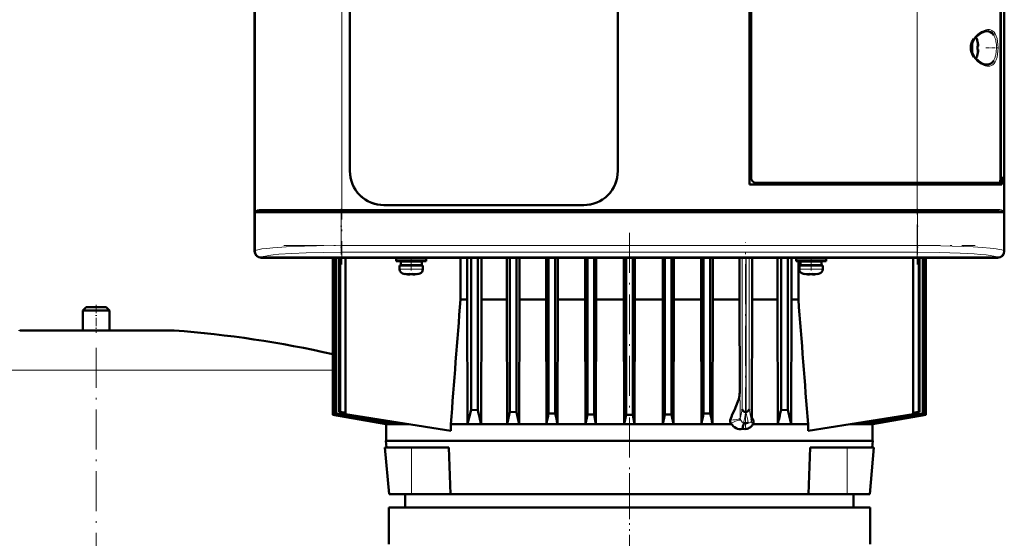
# Model space of a CAD drawing. Extents: x -1351 to 1763, y -1300 to 640.
# Tile 47 of 90: x -61 to 234, y 308 to 464. Entities that reach past the tile are written whole.
import ezdxf

# ---------------------------------------------------------------- set-up
doc = ezdxf.new("R2010")
doc.units = 0
doc.linetypes.add('DASHDOT', pattern=[18.5, 12, -3, 0.5, -3])

msp = doc.modelspace()

# ---------------------------------------------------------------- linework, layer by layer
at = {"color": 7, "linetype": 'DASHDOT', "lineweight": 18}
for p, q in [((35.31, 582.56), (35.31, 390.51)), ((207.9, 390.51), (207.9, 582.56)), ((17.84, 406.04), (225.37, 406.04)), ((225.16, 407.04), (18.05, 407.04)), ((121.59, 400.04), (121.59, 310.04)), ((17.84, 396.19), (225.37, 396.19)), ((156.43, 341.58), (156.43, 397.17)), ((-38.4, 365.45), (-38.4, 284.81)), ((121.6, 327.87), (121.6, 203.94))]:
    msp.add_line(p, q, dxfattribs=at)
at = {"color": 7, "lineweight": 50}
for p, q in [((9.13, 578.52), (9.13, 394.56)), ((234.07, 394.56), (234.07, 578.52)), ((157.6, 414.54), (157.6, 558.54)), ((158.1, 556.54), (158.1, 416.54)), ((232.94, 416), (232.94, 557.07)), ((233.07, 556.2), (233.07, 416.87)), ((37.7, 418.54), (37.7, 554.54)), ((118.1, 554.54), (118.1, 418.54)), ((118.1, 554.54), (118.1, 418.54)), ((234.1, 488.39), (234.1, 406.69)), ((9.1, 406.69), (9.1, 486.39)), ((226.07, 457.46), (226.08, 457.47)), ((226.22, 456.04), (226.07, 456.04)), ((226.22, 455.04), (226.07, 455.04)), ((226.08, 453.61), (226.07, 453.62)), ((232.94, 416.87), (233.07, 416.87)), ((233.31, 416.84), (232.94, 416.84)), ((233.07, 416.87), (233.31, 416.84)), ((233.31, 414.54), (233.31, 416.84)), ((207.9, 414.54), (157.6, 414.54)), ((159.6, 415.04), (207.9, 415.04)), ((232.65, 415.04), (207.9, 415.04)), ((207.9, 414.54), (233.31, 414.54)), ((232.66, 415.04), (233, 415.04)), ((233, 415.04), (233, 414.54)), ((107.9, 408.34), (47.9, 408.34)), ((9.13, 406.68), (9.1, 406.69)), ((9.11, 402.39), (9.11, 406.69)), ((12.19, 406.54), (35.31, 406.54)), ((207.9, 406.54), (35.31, 406.54)), ((231.02, 406.54), (207.9, 406.54)), ((234.1, 406.69), (234.07, 406.68)), ((234.1, 406.69), (234.1, 402.39)), ((9.1, 394.54), (9.1, 402.39)), ((9.1, 402.39), (9.13, 402.39)), ((234.07, 402.39), (234.1, 402.39)), ((234.1, 402.39), (234.1, 394.54)), ((18.95, 392.54), (11.1, 392.54)), ((232.08, 392.57), (11.12, 392.57)), ((18.96, 392.57), (18.95, 392.54)), ((23.25, 392.54), (18.95, 392.54)), ((23.25, 392.54), (23.25, 392.57)), ((120.95, 392.54), (23.25, 392.54)), ((32.59, 345.4), (32.59, 392.54)), ((32.6, 392.54), (32.6, 345.4)), ((32.78, 392.54), (32.78, 345.47)), ((32.86, 392.54), (32.86, 345.51)), ((33.42, 392.54), (33.42, 345.74)), ((33.58, 392.54), (33.58, 345.8)), ((34.51, 392.54), (34.51, 346.18)), ((34.75, 392.54), (34.75, 346.27)), ((36.34, 345.54), (36.34, 392.54)), ((56.1, 392.29), (51.6, 392.29)), ((51.6, 391.49), (51.6, 392.29)), ((56.1, 391.49), (51.6, 391.49)), ((52.6, 390.19), (56.1, 390.19)), ((52.6, 389.06), (52.6, 390.19)), ((56.1, 391.39), (52.95, 391.39)), ((52.95, 390.29), (52.95, 391.39)), ((56.1, 390.29), (52.95, 390.29)), ((54.1, 392.29), (54.1, 392.54)), ((54.1, 391.39), (54.1, 391.49)), ((54.1, 390.19), (54.1, 390.29)), ((56.1, 392.29), (60.6, 392.29)), ((56.1, 391.49), (60.6, 391.49)), ((59.25, 391.39), (56.1, 391.39)), ((59.25, 390.29), (56.1, 390.29)), ((59.6, 390.19), (56.1, 390.19)), ((58.1, 392.54), (58.1, 392.29)), ((58.1, 391.49), (58.1, 391.39)), ((58.1, 390.29), (58.1, 390.19)), ((59.25, 391.39), (59.25, 390.29)), ((59.6, 389.06), (59.6, 390.19)), ((60.6, 391.49), (60.6, 392.29)), ((70.9, 380.04), (70.9, 392.54)), ((72.92, 392.54), (72.92, 380.04)), ((74.09, 392.54), (74.09, 346.9)), ((76.09, 392.54), (76.09, 346.78)), ((77.15, 392.54), (77.15, 380.04)), ((84.81, 392.54), (84.81, 380.04)), ((85.72, 392.54), (85.72, 346.27)), ((87.72, 392.54), (87.72, 346.18)), ((88.56, 392.54), (88.56, 380.04)), ((96.59, 392.54), (96.59, 380.04)), ((97.34, 392.54), (97.34, 345.8)), ((99.34, 392.54), (99.34, 345.74)), ((100.06, 392.54), (100.06, 380.04)), ((108.31, 392.54), (108.31, 380.04)), ((108.97, 392.54), (108.97, 345.51)), ((110.97, 392.54), (110.97, 345.47)), ((111.61, 392.54), (111.61, 380.04)), ((119.96, 392.54), (119.96, 380.04)), ((120.59, 392.54), (120.59, 345.4)), ((120.96, 392.57), (120.95, 392.54)), ((125.25, 392.54), (120.95, 392.54)), ((122.59, 392.54), (122.59, 345.4)), ((123.22, 392.54), (123.22, 380.04)), ((125.25, 392.54), (125.25, 392.57)), ((219.95, 392.54), (125.25, 392.54)), ((131.57, 392.54), (131.57, 380.04)), ((132.22, 392.54), (132.22, 345.47)), ((134.22, 392.54), (134.22, 345.51)), ((134.88, 392.54), (134.88, 380.04)), ((143.13, 392.54), (143.13, 380.04)), ((143.84, 392.54), (143.84, 345.74)), ((145.84, 392.54), (145.84, 345.8)), ((146.6, 392.54), (146.6, 380.04)), ((154.62, 392.54), (154.62, 380.04)), ((158.38, 392.54), (158.38, 380.04)), ((166.04, 392.54), (166.04, 380.04)), ((167.09, 392.54), (167.09, 346.78)), ((169.09, 392.54), (169.09, 346.9)), ((170.26, 392.54), (170.26, 380.04)), ((176.1, 392.29), (171.6, 392.29)), ((171.6, 391.49), (171.6, 392.29)), ((176.1, 391.49), (171.6, 391.49)), ((172.29, 392.54), (172.29, 392.29)), ((172.29, 391.49), (172.29, 380.04)), ((172.6, 390.19), (176.1, 390.19)), ((172.6, 389.06), (172.6, 390.19)), ((176.1, 391.39), (172.95, 391.39)), ((172.95, 390.29), (172.95, 391.39)), ((176.1, 390.29), (172.95, 390.29)), ((174.1, 392.29), (174.1, 392.54)), ((174.1, 391.39), (174.1, 391.49)), ((174.1, 390.19), (174.1, 390.29)), ((180.6, 392.29), (176.1, 392.29)), ((180.6, 391.49), (176.1, 391.49)), ((179.25, 391.39), (176.1, 391.39)), ((179.25, 390.29), (176.1, 390.29)), ((179.6, 390.19), (176.1, 390.19)), ((178.1, 392.54), (178.1, 392.29)), ((178.1, 391.49), (178.1, 391.39)), ((178.1, 390.29), (178.1, 390.19)), ((179.25, 391.39), (179.25, 390.29)), ((179.6, 389.06), (179.6, 390.19)), ((180.6, 391.49), (180.6, 392.29)), ((206.76, 345.54), (206.76, 392.54)), ((208.44, 392.54), (208.44, 346.27)), ((208.67, 392.54), (208.67, 346.18)), ((209.61, 392.54), (209.61, 345.8)), ((209.77, 392.54), (209.77, 345.74)), ((210.33, 392.54), (210.33, 345.51)), ((210.41, 392.54), (210.41, 345.47)), ((210.59, 392.54), (210.59, 345.4)), ((210.59, 392.54), (210.59, 345.4)), ((219.96, 392.57), (219.95, 392.54)), ((224.25, 392.54), (219.95, 392.54)), ((224.25, 392.54), (224.25, 392.57)), ((232.1, 392.54), (224.25, 392.54)), ((54.17, 387.65), (54.18, 387.66)), ((55.6, 387.66), (55.6, 387.51)), ((56.6, 387.66), (56.6, 387.51)), ((58.02, 387.66), (58.03, 387.65)), ((174.17, 387.65), (174.18, 387.66)), ((175.6, 387.66), (175.6, 387.51)), ((176.6, 387.66), (176.6, 387.51)), ((178.02, 387.66), (178.03, 387.65)), ((70.9, 380.04), (72.92, 380.04)), ((73.02, 342.57), (72.92, 380.04)), ((77.15, 380.04), (77.06, 342.57)), ((77.15, 380.04), (84.81, 380.04)), ((84.81, 380.04), (84.89, 342.57)), ((88.56, 380.04), (88.49, 342.57)), ((88.56, 380.04), (96.59, 380.04)), ((96.59, 380.04), (96.67, 342.57)), ((100.06, 380.04), (99.99, 342.57)), ((100.06, 380.04), (108.31, 380.04)), ((108.31, 380.04), (108.38, 342.57)), ((111.61, 380.04), (111.54, 342.57)), ((111.61, 380.04), (119.96, 380.04)), ((119.96, 380.04), (120.03, 342.57)), ((123.22, 380.04), (123.15, 342.57)), ((123.22, 380.04), (131.57, 380.04)), ((131.57, 380.04), (131.64, 342.57)), ((134.88, 380.04), (134.81, 342.57)), ((134.88, 380.04), (143.13, 380.04)), ((143.13, 380.04), (143.2, 342.57)), ((146.6, 380.04), (146.52, 342.57)), ((146.6, 380.04), (154.62, 380.04)), ((154.62, 380.04), (154.68, 352.09)), ((158.38, 380.04), (158.3, 344.56)), ((158.38, 380.04), (166.04, 380.04)), ((166.04, 380.04), (166.13, 342.57)), ((170.26, 380.04), (170.17, 342.57)), ((170.26, 380.04), (172.29, 380.04)), ((-41.4, 377.69), (-42.4, 376.69)), ((-42.4, 376.69), (-34.4, 376.69)), ((-42.4, 376.69), (-42.4, 370.69)), ((-41.4, 377.69), (-35.4, 377.69)), ((-34.4, 376.69), (-35.4, 377.69)), ((-34.4, 370.69), (-34.4, 376.69)), ((-61.4, 370.69), (-38.4, 370.69)), ((-42.4, 370.69), (-61.4, 370.69)), ((-38.4, 370.69), (-15.4, 370.69)), ((-15.4, 370.69), (-34.4, 370.69)), ((33.58, 345.8), (33.42, 345.74)), ((34.75, 346.27), (34.51, 346.18)), ((34.51, 346.18), (36.34, 345.87)), ((34.75, 346.27), (36.34, 346.01)), ((74.09, 346.9), (76.09, 346.78)), ((85.72, 346.27), (87.72, 346.18)), ((97.34, 345.8), (99.34, 345.74)), ((145.84, 345.8), (143.84, 345.74)), ((156.53, 346.23), (156.52, 346.23)), ((156.53, 346.23), (156.55, 346.23)), ((156.62, 346.23), (156.55, 346.23)), ((167.09, 346.78), (169.09, 346.9)), ((208.44, 346.27), (206.76, 346)), ((208.67, 346.18), (206.76, 345.86)), ((208.44, 346.27), (208.67, 346.18)), ((209.61, 345.8), (209.77, 345.74)), ((32.59, 345.4), (32.6, 345.4)), ((48.6, 342.57), (32.59, 345.4)), ((32.6, 345.4), (48.61, 342.57)), ((32.86, 345.51), (32.78, 345.47)), ((32.78, 345.47), (49.29, 342.57)), ((68, 340.53), (36.34, 345.54)), ((49.82, 342.92), (49.8, 342.57)), ((53, 342.9), (52.98, 342.57)), ((108.38, 342.57), (108.97, 345.51)), ((108.97, 345.51), (110.97, 345.47)), ((111.54, 342.57), (110.97, 345.47)), ((120.03, 342.57), (120.59, 345.4)), ((122.59, 345.4), (120.59, 345.4)), ((123.15, 342.57), (122.59, 345.4)), ((131.64, 342.57), (132.22, 345.47)), ((132.22, 345.47), (134.22, 345.51)), ((134.81, 342.57), (134.22, 345.51)), ((155.95, 342.9), (155.84, 342.98)), ((175.2, 340.54), (206.76, 345.54)), ((190.18, 342.91), (190.2, 342.57)), ((193.37, 342.92), (193.39, 342.57)), ((210.41, 345.47), (193.9, 342.57)), ((210.59, 345.4), (194.57, 342.57)), ((194.59, 342.57), (210.59, 345.4)), ((210.33, 345.51), (210.41, 345.47)), ((210.59, 345.4), (210.59, 345.4)), ((48.6, 342.57), (48.59, 342.54)), ((48.59, 342.54), (55.28, 342.54)), ((48.59, 342.54), (48.59, 337.54)), ((48.6, 342.57), (48.61, 342.57)), ((48.62, 342.69), (48.61, 342.57)), ((49.29, 342.57), (49.8, 342.57)), ((51.87, 342.57), (52.98, 342.57)), ((68, 342.54), (152.25, 342.54)), ((68, 340.53), (68, 342.54)), ((73.02, 342.57), (77.06, 342.57)), ((84.89, 342.57), (88.49, 342.57)), ((96.67, 342.57), (99.99, 342.57)), ((108.38, 342.57), (111.54, 342.57)), ((120.03, 342.57), (123.15, 342.57)), ((131.64, 342.57), (134.81, 342.57)), ((143.2, 342.57), (146.52, 342.57)), ((158.61, 342.54), (175.2, 342.54)), ((166.13, 342.57), (170.17, 342.57)), ((175.2, 342.54), (175.2, 340.54)), ((187.82, 342.54), (194.59, 342.54)), ((190.2, 342.57), (191.32, 342.57)), ((193.39, 342.57), (193.9, 342.57)), ((194.57, 342.69), (194.57, 342.57)), ((194.59, 342.57), (194.57, 342.57)), ((194.59, 342.57), (194.59, 342.54)), ((194.59, 342.54), (194.59, 337.54)), ((121.59, 337.54), (48.52, 337.54)), ((48.69, 335.54), (48.52, 337.54)), ((194.67, 337.54), (121.59, 337.54)), ((194.49, 335.54), (194.67, 337.54)), ((48.22, 335.54), (56.22, 335.54)), ((49.44, 321.54), (48.22, 335.54)), ((56.22, 335.54), (67.35, 335.54)), ((67.35, 335.54), (67.9, 321.54)), ((175.29, 321.54), (175.84, 335.54)), ((175.84, 335.54), (186.97, 335.54)), ((186.97, 335.54), (192.73, 335.54)), ((192.73, 335.54), (194.97, 335.54)), ((193.74, 321.54), (194.97, 335.54)), ((193.74, 321.54), (194.97, 335.54)), ((49.45, 321.54), (51.12, 321.54)), ((51.12, 321.54), (56.22, 321.54)), ((54.33, 321.54), (54.33, 317.54)), ((56.22, 321.54), (67.9, 321.54)), ((67.9, 321.54), (121.59, 321.54)), ((121.59, 321.54), (175.29, 321.54)), ((175.29, 321.54), (186.97, 321.54)), ((186.97, 321.54), (192.09, 321.54)), ((188.85, 317.54), (188.85, 321.54)), ((192.09, 321.54), (193.74, 321.54)), ((121.6, 317.54), (49.35, 317.54)), ((49.35, 317.54), (49.35, 306.54)), ((188.85, 317.54), (54.33, 317.54)), ((121.6, 317.54), (193.85, 317.54)), ((193.85, 317.54), (193.85, 306.54))]:
    msp.add_line(p, q, dxfattribs=at)
at = {"color": 7, "lineweight": 18}
for p, q in [((9.37, 566.56), (9.37, 406.52)), ((35.31, 566.04), (35.31, 407.04)), ((233.84, 406.52), (233.84, 566.56)), ((207.9, 415.04), (207.9, 480.54)), ((225.92, 458.11), (225.92, 455.56)), ((228.87, 460.54), (228.91, 460.54)), ((230.96, 459.31), (231, 459.23)), ((224.67, 457.4), (224.67, 455.57)), ((224.67, 455.57), (224.67, 455.54)), ((224.67, 455.54), (224.67, 453.67)), ((225.92, 455.56), (225.92, 455.54)), ((225.92, 455.54), (225.92, 452.97)), ((228.92, 450.54), (228.87, 450.54)), ((231, 451.85), (230.96, 451.78)), ((207.9, 415.04), (207.9, 414.54)), ((207.9, 407.04), (207.9, 414.54)), ((9.19, 406.04), (17.42, 406.04)), ((9.19, 394.63), (9.19, 406.04)), ((35.31, 407.04), (11.73, 407.04)), ((17.42, 406.04), (35.13, 406.04)), ((35.13, 406.04), (35.13, 406.54)), ((208.07, 406.04), (35.13, 406.04)), ((35.13, 406.04), (35.13, 396.19)), ((35.31, 407.04), (207.9, 407.04)), ((35.31, 407.04), (35.31, 406.54)), ((231.47, 407.04), (207.9, 407.04)), ((207.9, 407.04), (207.9, 406.54)), ((208.07, 406.54), (208.07, 406.04)), ((208.07, 406.04), (208.07, 396.19)), ((208.07, 406.04), (234.01, 406.04)), ((234.01, 406.04), (234.01, 394.63)), ((35.13, 396.19), (208.07, 396.19)), ((35.13, 394.19), (35.13, 396.19)), ((208.07, 396.19), (208.07, 394.19)), ((9.13, 394.56), (9.19, 394.63)), ((208.07, 394.19), (35.13, 394.19)), ((234.01, 394.63), (234.07, 394.56)), ((11.19, 392.63), (11.12, 392.57)), ((155.43, 392.54), (155.43, 347.07)), ((156.55, 346.23), (156.55, 392.54)), ((156.62, 346.23), (156.62, 392.54)), ((157.5, 392.54), (157.5, 347.08)), ((232.08, 392.57), (232.01, 392.63)), ((56.1, 389.06), (52.6, 389.06)), ((56.1, 387.81), (53.53, 387.81)), ((56.13, 389.06), (56.1, 389.06)), ((56.13, 387.81), (56.1, 387.81)), ((56.13, 389.06), (59.6, 389.06)), ((58.67, 387.81), (56.13, 387.81)), ((176.1, 389.06), (172.6, 389.06)), ((176.1, 387.81), (173.53, 387.81)), ((176.13, 389.06), (176.1, 389.06)), ((176.13, 387.81), (176.1, 387.81)), ((176.13, 389.06), (179.6, 389.06)), ((178.67, 387.81), (176.13, 387.81)), ((-38.4, 370.68), (-61.76, 370.68)), ((-15.03, 370.68), (-38.4, 370.68)), ((-38.4, 358.73), (-109.41, 358.73)), ((32.59, 358.73), (-38.4, 358.73)), ((154.7, 351.61), (154.68, 352.09)), ((56.22, 321.54), (56.22, 335.54)), ((186.97, 321.54), (186.97, 335.54))]:
    msp.add_line(p, q, dxfattribs=at)
at = {"color": 7, "linetype": 'DASHDOT', "lineweight": 18, "ltscale": 0.000942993}
msp.add_line((226.22, 456.54), (226.26, 456.54), dxfattribs=at)
at = {"color": 7, "linetype": 'DASHDOT', "lineweight": 18, "ltscale": 0.08656}
msp.add_line((228.59, 455.54), (232.05, 455.54), dxfattribs=at)
at = {"color": 7, "linetype": 'DASHDOT', "lineweight": 18, "ltscale": 0.000793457}
msp.add_line((226.22, 454.54), (226.25, 454.54), dxfattribs=at)
at = {"color": 7, "linetype": 'DASHDOT', "lineweight": 18, "ltscale": 0.34239}
for p, q in [((35.13, 407.18), (35.13, 393.48)), ((208.07, 407.18), (208.07, 393.48))]:
    msp.add_line(p, q, dxfattribs=at)
at = {"color": 7, "linetype": 'DASHDOT', "lineweight": 18, "ltscale": 0.104369}
for p, q in [((56.1, 388.71), (56.1, 392.89)), ((176.1, 388.71), (176.1, 392.89))]:
    msp.add_line(p, q, dxfattribs=at)
at = {"color": 7, "linetype": 'DASHDOT', "lineweight": 18, "ltscale": 0.000941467}
for p, q in [((55.1, 387.51), (55.1, 387.47)), ((175.1, 387.51), (175.1, 387.47))]:
    msp.add_line(p, q, dxfattribs=at)
at = {"color": 7, "linetype": 'DASHDOT', "lineweight": 18, "ltscale": 0.000794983}
for p, q in [((57.1, 387.51), (57.1, 387.48)), ((177.1, 387.51), (177.1, 387.48))]:
    msp.add_line(p, q, dxfattribs=at)
at = {"color": 7, "linetype": 'DASHDOT', "lineweight": 18, "ltscale": 0.210416}
msp.add_line((-38.4, 378.39), (-38.4, 369.97), dxfattribs=at)
at = {"color": 7, "lineweight": 18}
for points in [[(229.29, 461.04), (229.61, 461.02), (229.92, 460.96), (230.32, 460.8), (230.7, 460.56), (231.03, 460.23), (231.38, 459.74)], [(224.94, 458.3), (225.38, 458.87), (225.89, 459.41), (226.17, 459.66), (226.95, 460.24), (227.29, 460.45), (227.84, 460.71)], [(231, 459.23), (231.26, 458.69), (231.51, 457.85), (231.59, 457.48), (231.71, 456.55), (231.76, 455.54)], [(231.38, 459.74), (231.68, 459.1), (231.91, 458.35), (232.08, 457.49), (232.19, 456.55), (232.23, 455.58), (232.19, 454.6), (232.09, 453.65), (231.92, 452.76), (231.68, 451.98), (231.38, 451.33)], [(231.76, 455.54), (231.69, 454.33), (231.58, 453.55), (231.5, 453.18), (231.28, 452.45), (231, 451.85)], [(231.38, 451.33), (231.04, 450.85), (230.65, 450.48), (230.22, 450.23), (229.76, 450.08), (229.29, 450.04)], [(9.55, 406.74), (9.83, 406.87), (9.98, 406.91)], [(9.98, 406.91), (10.45, 406.99), (10.83, 407.02), (11.73, 407.04)], [(231.47, 407.04), (232.37, 407.02), (232.75, 406.99), (233.22, 406.91)], [(233.22, 406.91), (233.45, 406.85), (233.65, 406.74)], [(9.19, 394.63), (9.38, 394.74), (9.68, 394.85), (10.09, 394.96), (11.23, 395.17), (12.76, 395.36), (14.61, 395.54), (18.61, 395.8), (24.11, 396.03), (27.68, 396.12), (35.13, 396.19)], [(208.07, 396.19), (215.1, 396.12), (218.49, 396.05), (221.75, 395.94), (224.79, 395.79), (227.56, 395.62), (229.83, 395.43), (231.69, 395.21), (232.67, 395.05), (233.4, 394.89), (233.88, 394.71), (234.01, 394.63)], [(35.13, 394.19), (29.79, 394.15), (24.61, 394.02), (20.26, 393.83), (16.38, 393.56), (14.72, 393.4), (13.3, 393.21), (12.4, 393.05), (11.72, 392.88), (11.31, 392.72), (11.19, 392.63)], [(232.01, 392.63), (231.8, 392.77), (231.43, 392.9), (230.91, 393.03), (229.9, 393.21), (228.63, 393.38), (226.95, 393.55), (225.05, 393.7), (220.81, 393.94), (217.76, 394.05), (214.59, 394.13), (208.07, 394.19)], [(154.84, 344.33), (154.8, 347.9), (154.7, 351.61)], [(151.85, 343.81), (152.68, 343.83), (153.47, 343.9), (154.22, 344.02), (154.51, 344.11), (154.77, 344.23), (154.83, 344.3), (154.84, 344.33)], [(154.98, 343.76), (155.18, 343.42), (155.44, 343.17), (155.74, 343), (155.84, 342.98)], [(157.27, 342.98), (157.58, 342.95), (157.87, 343.02), (158.05, 343.14), (158.18, 343.33)]]:
    msp.add_lwpolyline(points, dxfattribs=at)
at = {"color": 7, "lineweight": 50}
for points in [[(224.94, 452.78), (224.53, 453.48), (224.23, 454.22), (224.06, 454.98), (224.03, 455.55), (224.07, 456.12), (224.18, 456.68), (224.36, 457.24), (224.62, 457.78), (224.94, 458.3)], [(225.2, 452.81), (224.75, 453.51), (224.46, 454.18), (224.27, 454.92), (224.22, 455.66), (224.31, 456.39), (224.56, 457.16), (224.97, 457.92), (225.2, 458.26)], [(225.2, 458.26), (225.8, 458.96), (226.54, 459.6), (227.3, 460.08), (228, 460.39), (228.58, 460.52), (228.87, 460.54)], [(228.91, 460.54), (229.47, 460.47), (229.99, 460.27), (230.45, 459.94), (230.72, 459.65), (230.96, 459.31)], [(226.22, 456.54), (226.25, 456.21), (226.24, 456.09), (226.24, 456.06), (226.23, 456.04), (226.23, 456.04), (226.23, 456.04), (226.22, 456.04)], [(226.24, 456.25), (226.24, 456.07), (226.23, 456.05), (226.23, 456.04), (226.23, 456.04), (226.23, 456.04), (226.22, 456.04)], [(228.87, 450.54), (228.32, 450.6), (227.69, 450.81), (226.99, 451.17), (226.24, 451.72), (225.53, 452.41), (225.2, 452.81)], [(226.24, 454.82), (226.24, 454.97), (226.24, 455.02), (226.23, 455.03), (226.23, 455.04), (226.22, 455.04), (226.22, 455.04)], [(226.22, 454.54), (226.24, 454.73), (226.24, 454.97), (226.24, 455.02), (226.23, 455.03), (226.23, 455.04), (226.22, 455.04), (226.22, 455.04)], [(230.96, 451.78), (230.64, 451.33), (230.27, 450.98), (229.85, 450.74), (229.52, 450.62), (228.92, 450.54)], [(232.65, 415.04), (232.71, 415.06), (232.75, 415.08), (232.81, 415.19), (232.9, 415.52), (232.94, 416)], [(9.43, 406.28), (9.61, 406.37), (9.76, 406.42), (10.14, 406.48), (11.02, 406.53), (12.19, 406.54)], [(231.02, 406.54), (232.48, 406.52), (233.27, 406.45), (233.46, 406.41), (233.77, 406.28)], [(55.6, 387.51), (55.6, 387.5), (55.6, 387.5), (55.59, 387.5), (55.57, 387.49), (55.51, 387.49), (55.1, 387.51)], [(56.6, 387.51), (56.6, 387.5), (56.61, 387.5), (56.62, 387.5), (56.65, 387.49)], [(56.6, 387.51), (56.6, 387.51), (56.61, 387.5), (56.61, 387.5), (56.63, 387.49), (56.68, 387.49), (56.83, 387.49), (57.1, 387.51)], [(175.6, 387.51), (175.6, 387.5), (175.6, 387.5), (175.59, 387.5), (175.57, 387.49), (175.51, 387.49), (175.1, 387.51)], [(176.6, 387.51), (176.6, 387.5), (176.61, 387.5), (176.62, 387.5), (176.65, 387.49)], [(176.6, 387.51), (176.6, 387.51), (176.61, 387.5), (176.61, 387.5), (176.63, 387.49), (176.68, 387.49), (176.83, 387.49), (177.1, 387.51)], [(154.38, 350.06), (154.59, 351.06), (154.66, 351.57), (154.68, 352.09)], [(151.85, 343.81), (152, 344.3), (152.18, 344.8), (152.46, 345.46), (153.08, 346.79), (153.65, 348.05), (154.16, 349.36), (154.38, 350.06)], [(74.09, 346.9), (73.54, 344.57), (73.02, 342.57)], [(156.52, 346.23), (156.14, 346.27), (155.89, 346.38), (155.69, 346.53)], [(156.62, 346.23), (156.92, 346.31), (157.1, 346.42), (157.26, 346.55), (157.41, 346.75), (157.5, 347.08)], [(170.17, 342.57), (169.82, 343.9), (169.09, 346.9)], [(152.08, 342.77), (151.92, 343.04), (151.83, 343.36), (151.82, 343.59), (151.85, 343.81)], [(155.48, 341.18), (155.64, 341.88), (155.87, 342.46), (156.1, 342.82)], [(158.69, 342.69), (158.83, 343.07), (158.84, 343.5), (158.73, 343.91), (158.54, 344.27), (158.3, 344.56)], [(155.48, 341.18), (155, 341.11), (154.52, 341.11), (154.04, 341.2), (153.58, 341.38), (153.15, 341.62), (152.75, 341.94), (152.49, 342.22), (152.25, 342.54)], [(158.61, 342.54), (158.41, 342.2), (158.16, 341.9), (157.88, 341.65), (157.56, 341.45), (157.22, 341.29), (156.88, 341.18), (156.53, 341.12), (156.18, 341.1), (155.83, 341.12), (155.48, 341.18)]]:
    msp.add_lwpolyline(points, dxfattribs=at)
at = {"color": 7, "lineweight": 18}
for centre, radius, start, end in [((229.49, 456.9), 4.15, 98.6386, 113.4614), ((229.25, 458.56), 2.48, 89.2584, 98.9171), ((228.69, 461.04), 0.598, 344.1695, 0.0866), ((230.53, 456.59), 6.77, 214.3253, 230.1489), ((230.55, 456.48), 6.7, 229.3786, 239.5375), ((229.91, 455.3), 5.35, 239.0877, 247.246), ((229.49, 454.17), 4.15, 246.5349, 261.3679), ((229.25, 452.52), 2.48, 261.0814, 270.7341), ((228.69, 450.04), 0.598, 359.9243, 15.8332), ((23.6, 401.08), 15.24, 159.0795, 161.0013), ((10.08, 405.38), 1.11, 125.9526, 143.6664), ((9.81, 406.35), 0.472, 123.3931, 158.8378), ((9.86, 406.53), 0.492, 180.7849, 210.1357), ((12.26, 407.03), 0.528, 179.529, 221.481), ((12.19, 406.97), 0.433, 221.3324, 269.3679), ((231.01, 406.97), 0.433, 270.6333, 318.6759), ((230.94, 407.03), 0.528, 318.5121, 0.4702), ((233.4, 406.35), 0.471, 21.142, 56.6441), ((233.34, 406.53), 0.492, 329.8595, 359.2108), ((233.12, 405.38), 1.11, 36.3331, 54.0476), ((219.6, 401.08), 15.24, 18.9986, 20.9204), ((-288.03, 440.35), 453.17, 347.7664, 348.1212), ((-407.55, 462.72), 575.98, 348.00073, 348.33108), ((384.63, 396.35), 233.54, 192.3945, 193.2124), ((413.16, 402.24), 261.54, 192.1752, 192.9348), ((156.3, 344.37), 1.46, 181.7849, 205.0345), ((157.39, 343.69), 0.86, 335.7043, 0.381)]:
    msp.add_arc(centre, radius, start, end, dxfattribs=at)
at = {"color": 7, "lineweight": 50}
for centre, radius, start, end in [((224.67, 457.74), 1.3, 16.6015, 47.3449), ((217.29, 455.54), 9, 12.3778, 16.6016), ((217.29, 455.54), 8.99, 6.3893, 12.3497), ((217.29, 455.54), 8.99, 6.3893, 12.3497), ((216.18, 455.54), 9.9, 357.106, 2.8938), ((216.18, 455.54), 9.9, 357.1058, 2.8956), ((224.67, 453.34), 1.3, 312.6467, 343.3985), ((217.29, 455.54), 9, 343.3984, 347.6222), ((217.29, 455.54), 8.99, 347.6508, 353.6103), ((217.29, 455.54), 8.99, 347.6503, 353.6107), ((47.9, 418.54), 10.2, 179.9994, 270.0006), ((47.9, 418.54), 10.2, 179.9966, 200.6207), ((107.9, 418.54), 10.2, 269.9994, 0.0006), ((107.9, 418.54), 10.2, 338.5852, 0.0015), ((231.39, 408.27), 6.95, 76.5988, 78.6976), ((47.91, 418.54), 10.21, 217.3871, 232.5019), ((107.9, 418.54), 10.21, 307.3871, 322.5019), ((47.9, 418.54), 10.2, 248.5852, 270.0015), ((107.9, 418.54), 10.2, 269.9966, 290.6207), ((53.9, 389.06), 1.3, 180, 253.3985), ((56.1, 396.44), 9, 253.3985, 257.6222), ((56.1, 396.44), 8.99, 257.6503, 263.6107), ((56.1, 396.44), 8.99, 257.6503, 263.6107), ((55.56, 391.52), 4.04, 263.5178, 266.839), ((56.1, 397.55), 9.9, 267.106, 269.9999), ((56.1, 397.55), 9.9, 267.106, 269.9999), ((56.1, 397.55), 9.9, 269.9998, 272.8943), ((56.1, 397.55), 9.9, 269.9998, 272.8943), ((56.68, 391.06), 3.58, 272.1823, 275.7449), ((56.1, 396.44), 8.99, 276.3897, 282.3492), ((56.1, 396.44), 8.99, 276.3893, 282.3497), ((56.1, 396.44), 9, 282.3778, 286.6016), ((58.3, 389.06), 1.3, 286.6016, 360), ((173.9, 389.06), 1.3, 180, 253.3985), ((176.1, 396.44), 9, 253.3985, 257.6222), ((176.1, 396.44), 8.99, 257.6503, 263.6107), ((176.1, 396.44), 8.99, 257.6503, 263.6107), ((175.56, 391.52), 4.04, 263.5178, 266.839), ((176.1, 397.55), 9.9, 267.106, 269.9999), ((176.1, 397.55), 9.9, 267.106, 269.9999), ((176.1, 397.55), 9.9, 269.9998, 272.8943), ((176.1, 397.55), 9.9, 269.9998, 272.8943), ((176.68, 391.06), 3.58, 272.1823, 275.7449), ((176.1, 396.44), 8.99, 276.3897, 282.3492), ((176.1, 396.44), 8.99, 276.3893, 282.3497), ((176.1, 396.44), 9, 282.3778, 286.6016), ((178.3, 389.06), 1.3, 286.6016, 360), ((15742.86, -853.45), 15720.42, 175.499716, 175.636798), ((-15506.14, -853.84), 15726.91, 4.362838, 4.499866), ((-15.4, 365.69), 5, 85.8128, 90), ((-38.4, 51.53), 320, 77.1824, 85.8128), ((1517.71, 8945.2), 8726.62, 260.207104, 260.32998), ((749.62, 4591.93), 4306.08, 260.42794, 260.68973), ((273.08, 389.75), 201.61, 192.3044, 193.5322), ((-154.75, 398.23), 246.02, 346.9245, 347.8069), ((528.67, 438.35), 450.48, 191.8063, 192.275), ((-470.77, 463.42), 580.17, 347.97748, 348.3031), ((1356.07, 599.98), 1282.19, 191.43712, 191.58137), ((-1110.7, 599.54), 1279.96, 348.41845, 348.56296), ((713.96, 463.42), 580.16, 191.69684, 192.02245), ((156.24, 347.12), 0.809, 183.5189, 227.1851), ((-29.92, 389.76), 201.64, 346.4678, 347.6955), ((-506.38, 4591.59), 4305.74, 279.31026, 279.57206), ((-1274.52, 8945.2), 8726.62, 279.670022, 279.792897), ((2208.21, 12863.54), 12705.64, 260.141746, 260.219283), ((156.94, 344.46), 1.84, 237.465, 242.7674), ((146.65, 418.56), 76.33, 277.1119, 278.0027), ((139.33, 345.19), 18.98, 355.4591, 358.0995), ((-1964.83, 12862.45), 12704.53, 279.780719, 279.858262), ((155.24, 345.02), 3.88, 215.556, 219.7905), ((156.38, 343.88), 2.61, 328.9401, 332.6266)]:
    msp.add_arc(centre, radius, start, end, dxfattribs=at)
at = {"color": 7, "lineweight": 18}
for centre, major_axis, ratio, start_param, end_param in [((228.87, 461.04), (0, -0.5), 0.82263, 6.282749, 7.519795), ((228.87, 450.04), (0, -0.5), 0.822609, 1.904908, 3.141914), ((11.19, 394.63), (-1.41, 1.41), 0.995146, 0.787832, 2.353762), ((232.01, 394.63), (-1.41, -1.41), 0.995146, 0.787832, 2.353762), ((152.42, 342.22), (2.61, 1.48), 0.214501, 0.114809, 1.581665), ((160.94, 342.22), (2.76, -1.17), 0.231178, 3.232552, 3.860714)]:
    msp.add_ellipse(centre, major_axis=major_axis, ratio=ratio, start_param=start_param, end_param=end_param, dxfattribs=at)
at = {"color": 7, "lineweight": 50}
for centre, major_axis, ratio, start_param, end_param in [((159.6, 416.54), (1.06, 1.06), 0.997265, 2.357564, 3.925621), ((159.6, 416.54), (1.06, 1.06), 0.997265, 2.357564, 3.925621), ((11.1, 394.54), (1.41, -1.41), 0.999973, 3.926996, 5.497765), ((11.13, 394.57), (1.42, 1.42), 0.995146, 2.358627, 3.924558), ((232.07, 394.57), (1.42, -1.42), 0.995146, 5.50022, 7.06615), ((232.1, 394.54), (1.41, 1.41), 0.999973, 3.926996, 5.497765)]:
    msp.add_ellipse(centre, major_axis=major_axis, ratio=ratio, start_param=start_param, end_param=end_param, dxfattribs=at)

doc.saveas('drawing.dxf')
